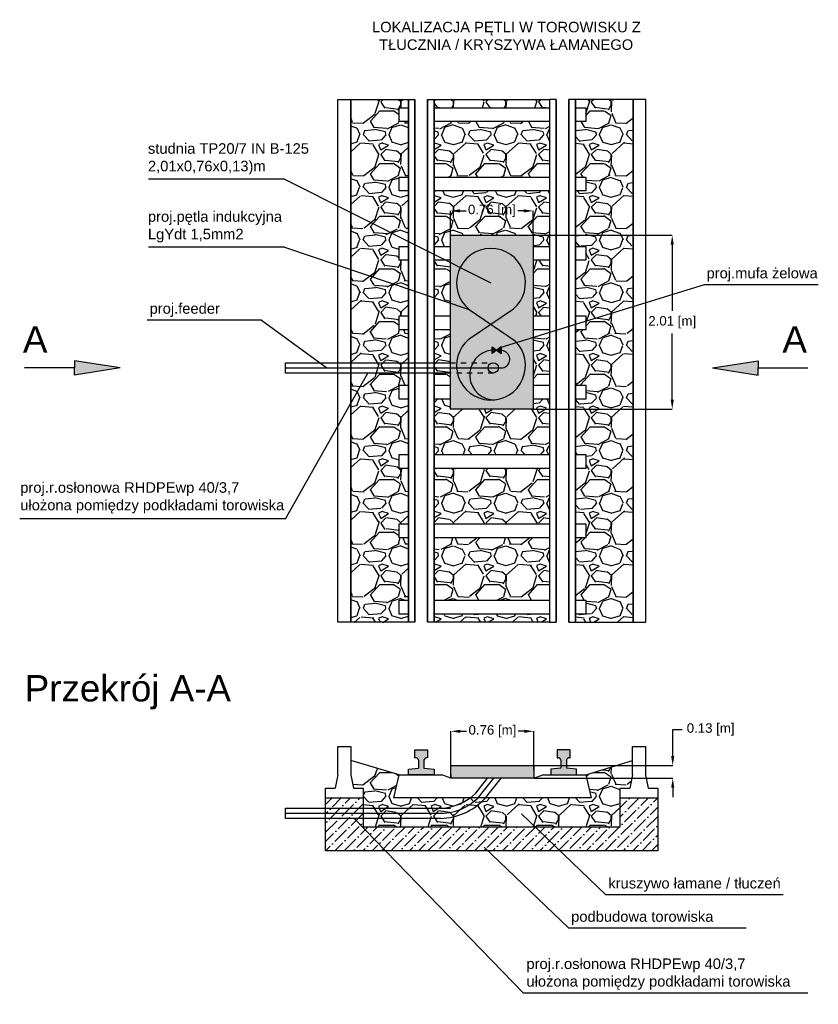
# Model space of a CAD drawing. Header units: metres. Extents: x 7499993 to 7500093, y 5790100 to 5790119.
# Tile 2 of 4: x 7500030 to 7500045, y 5790100 to 5790119. Entities that reach past the tile are written whole.
import ezdxf

# ---------------------------------------------------------------- set-up
doc = ezdxf.new("R2010")
doc.units = ezdxf.units.M
doc.header["$MEASUREMENT"] = 0
doc.linetypes.add('DASHED2', pattern=[0.375, 0.25, -0.125])
doc.layers.add('GTS - detekcja dla pojazdów', color=7, linetype='Continuous', lineweight=30)
doc.layers.add('GTS PE - studnie', color=7, linetype='Continuous')
doc.styles.get("Standard").update_dxf_attribs({"font": 'arial.ttf'})
doc.dimstyles.get("Standard").update_dxf_attribs({"dimtxt": 0.18, "dimasz": 0.18, "dimexe": 0.18, "dimexo": 0.0625, "dimgap": 0.09, "dimtad": 0, "dimtih": 1, "dimtoh": 1, "dimdec": 4, "dimzin": 0, "dimdsep": 46, "dimtxsty": 'Standard', "dimcen": 0.09, "dimadec": 0, "dimazin": 0, "dimtfac": 1, "dimtdec": 4, "dimtofl": 0, "dimtmove": 0, "dimatfit": 3, "dimfxl": 1, "dimtolj": 1, "dimtzin": 0, "dimarcsym": 0})
pattern_1 = [(228.012787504, (8.728126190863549, 1), (-8.000000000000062, -9.000000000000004), [0.134536, -13.3190880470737]), (184.969740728, (8.638126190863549, 0.9), (11.99999999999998, 1.000000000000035), [0.230868, -22.85592476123]), (132.510447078, (8.40812619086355, 0.88), (10.00000000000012, -10.99999999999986), [0.162788, -16.1160325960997]), (267.273689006, (8.01812619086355, 0.63), (1.000000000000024, 20.00000000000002), [0.2102379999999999, -20.81355804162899]), (292.833654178, (8.00812619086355, 0.42), (-4.999999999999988, 12.00000000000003), [0.2061549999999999, -20.40937312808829]), (357.273689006, (8.08812619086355, 0.23), (-20.00000000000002, 1.000000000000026), [0.2102379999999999, -20.81355804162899]), (37.6942404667, (8.298126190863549, 0.22), (-13, -9.999999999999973), [0.278029, -27.524848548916]), (72.2553283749, (8.51812619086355, 0.39), (7.000000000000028, 22), [0.2624879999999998, -25.98632149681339]), (121.429565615, (8.59812619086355, 0.64), (-8.00000000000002, 12.99999999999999), [0.21095, -20.884073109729]), (175.236358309, (8.48812619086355, 0.82), (10.99999999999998, -1.000000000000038), [0.240832, -11.8007625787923]), (222.397437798, (8.24812619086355, 0.84), (-11.99999999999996, -10.99999999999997), [0.311448, -30.8333750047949]), (138.814074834, (9.00812619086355, 0.62), (-7.000000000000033, 6), [0.106301, -10.52384481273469]), (171.46923439, (8.92812619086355, 0.69), (13, -1.999999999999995), [0.202237, -20.021511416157]), (225, (8.728126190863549, 0.72), (-1.110223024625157e-16, -0.9999999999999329), [0.141421, -1.2727925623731]), (203.198590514, (8.65812619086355, 0.84), (4.999999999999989, 1.999999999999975), [0.076158, -7.5396151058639]), (291.801409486, (8.58812619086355, 0.81), (-0.9999999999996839, 3.000000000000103), [0.107703, -5.2774618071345]), (30.96375653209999, (8.62812619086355, 0.71), (3.000000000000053, 1.99999999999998), [0.174929, -5.656022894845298]), (161.565051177, (8.77812619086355, 0.8), (2.000000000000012, -0.9999999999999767), [0.1264909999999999, -3.035786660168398]), (16.389540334, (8.00812619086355, 0.81), (9.999999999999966, 3.000000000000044), [0.1772, -17.5428451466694]), (70.3461759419, (8.17812619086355, 0.86), (-4.00000000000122, -11.0000000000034), [0.148661, -14.717407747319]), (293.198590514, (8.77812619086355, 1), (-1.99999999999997, 4.999999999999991), [0.152315, -7.4634581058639]), (343.610459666, (8.83812619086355, 0.86), (-9.999999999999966, 3.000000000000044), [0.1771999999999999, -17.54284514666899]), (339.44395478, (8.00812619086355, 0.19), (-5.000000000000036, 2.000000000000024), [0.1708799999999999, -8.373123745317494]), (294.775140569, (8.16812619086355, 0.13), (-5.000000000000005, 11), [0.143178, -14.174643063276]), (66.8014094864, (8.78812619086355, 0), (1.999999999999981, 4.99999999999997), [0.152315, -7.4634581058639]), (17.3540246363, (8.84812619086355, 0.14), (-12.99999999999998, -3.999999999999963), [0.167631, -16.59542361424]), (69.44395478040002, (8.298126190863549, 0), (-2.000000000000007, -4.999999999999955), [0.08543999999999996, -8.458563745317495]), (101.309932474, (8.728126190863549, 0), (-0.9999999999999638, 4.000000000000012), [0.05099, -5.0480295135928]), (165.963756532, (8.71812619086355, 0.05), (2.999999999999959, -1.000000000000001), [0.206155, -3.9169506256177]), (186.009005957, (8.51812619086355, 0.1), (10.00000000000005, 0.9999999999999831), [0.19105, -18.9139231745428]), (303.690067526, (8.62812619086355, 0.62), (-0.9999999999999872, 1.999999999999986), [0.1442219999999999, -3.461329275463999]), (353.157226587, (8.708126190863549, 0.5), (17.00000000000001, -2.000000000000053), [0.251794, -24.9275626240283]), (60.9453959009, (8.958126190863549, 0.47), (-3.999999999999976, -6.999999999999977), [0.102956, -10.192674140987]), (90, (9.00812619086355, 0.56), (-0.9999999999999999, 1), [0.06, -0.94]), (120.256437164, (8.49812619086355, 0.13), (4.000000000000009, -7.000000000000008), [0.138924, -13.7535199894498]), (48.01278750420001, (8.42812619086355, 0.25), (8, 8.999999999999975), [0.269072, -13.1845520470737]), (0, (8.60812619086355, 0.45), (1, 1), [0.26, -0.74]), (325.3048464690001, (8.86812619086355, 0.45), (10.00000000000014, -6.999999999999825), [0.1581139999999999, -15.65327430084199]), (254.054604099, (8.99812619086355, 0.36), (-1.000000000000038, -4.000000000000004), [0.145602, -7.1345078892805]), (207.645975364, (8.958126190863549, 0.22), (-18.99999999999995, -10.00000000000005), [0.237065, -23.4694741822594]), (175.42607874, (8.74812619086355, 0.11), (-12.99999999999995, 1.000000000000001), [0.250799, -24.8290734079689])]

# ---------------------------------------------------------------- blocks, each defined once
blk = doc.blocks.new('*D5')
at = {"layer": 'GTS PE - studnie', "color": 0, "lineweight": -2, "transparency": 16777216}
for p, q in [((7500037.958658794, 5790115.095114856), (7500037.958658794, 5790115.558072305)), ((7500038.138658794, 5790115.558072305), (7500038.255403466, 5790115.558072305)), ((7500039.353853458, 5790115.558072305), (7500039.237108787, 5790115.558072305)), ((7500039.533853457, 5790115.095114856), (7500039.533853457, 5790115.558072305))]:
    blk.add_line(p, q, dxfattribs=at)
at = {"layer": 'GTS PE - studnie', "color": 0, "lineweight": -3, "transparency": 16777216}
for points in [[(7500038.138658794, 5790115.588072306), (7500038.138658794, 5790115.528072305), (7500037.958658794, 5790115.558072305)], [(7500039.353853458, 5790115.588072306), (7500039.353853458, 5790115.528072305), (7500039.533853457, 5790115.558072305)]]:
    blk.add_solid(points, dxfattribs=at)
at = {"layer": 'GTS PE - studnie', "color": 0, "lineweight": -3, "transparency": 16777216, "insert": (7500038.746256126, 5790115.558072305), "char_height": 0.18, "attachment_point": 5}
blk.add_mtext('\\A1;0.76 [m]', dxfattribs=at)
blk = doc.blocks.new('*D6')
at = {"layer": 'GTS PE - studnie', "color": 0, "lineweight": -2, "transparency": 16777216}
for p, q in [((7500039.550499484, 5790115.095114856), (7500042.173318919, 5790115.095114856)), ((7500042.173318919, 5790114.915114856), (7500042.173318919, 5790113.657820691)), ((7500042.173318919, 5790111.969817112), (7500042.173318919, 5790113.227111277)), ((7500039.533853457, 5790111.789817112), (7500042.173318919, 5790111.789817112))]:
    blk.add_line(p, q, dxfattribs=at)
at = {"layer": 'GTS PE - studnie', "color": 0, "lineweight": -3, "transparency": 16777216}
for points in [[(7500042.143318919, 5790114.915114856), (7500042.203318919, 5790114.915114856), (7500042.173318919, 5790115.095114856)], [(7500042.143318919, 5790111.969817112), (7500042.203318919, 5790111.969817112), (7500042.173318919, 5790111.789817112)]]:
    blk.add_solid(points, dxfattribs=at)
at = {"layer": 'GTS PE - studnie', "color": 0, "lineweight": -3, "transparency": 16777216, "insert": (7500042.173318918, 5790113.442465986), "char_height": 0.18, "attachment_point": 5}
blk.add_mtext('\\A1;2.01 [m]', dxfattribs=at)
blk = doc.blocks.new('*D7')
at = {"layer": 'GTS PE - studnie', "color": 0, "lineweight": -2, "transparency": 16777216}
for p, q in [((7500037.969641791, 5790104.932234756), (7500037.969641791, 5790105.670183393)), ((7500038.14964179, 5790105.670183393), (7500038.266386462, 5790105.670183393)), ((7500039.364836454, 5790105.670183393), (7500039.248091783, 5790105.670183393)), ((7500039.544836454, 5790104.932234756), (7500039.544836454, 5790105.670183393))]:
    blk.add_line(p, q, dxfattribs=at)
at = {"layer": 'GTS PE - studnie', "color": 0, "lineweight": -3, "transparency": 16777216}
for points in [[(7500038.14964179, 5790105.700183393), (7500038.14964179, 5790105.640183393), (7500037.969641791, 5790105.670183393)], [(7500039.364836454, 5790105.700183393), (7500039.364836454, 5790105.640183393), (7500039.544836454, 5790105.670183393)]]:
    blk.add_solid(points, dxfattribs=at)
at = {"layer": 'GTS PE - studnie', "color": 0, "lineweight": -3, "transparency": 16777216, "insert": (7500038.757239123, 5790105.670183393), "char_height": 0.18, "attachment_point": 5}
blk.add_mtext('\\A1;0.76 [m]', dxfattribs=at)
blk = doc.blocks.new('*D8')
at = {"layer": 'GTS PE - studnie', "color": 0, "lineweight": -2, "transparency": 16777216}
for p, q in [((7500042.182426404, 5790105.199724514), (7500042.182426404, 5790105.705120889)), ((7500042.182426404, 5790105.705120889), (7500042.362426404, 5790105.705120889)), ((7500039.544836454, 5790105.019724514), (7500042.182426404, 5790105.019724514)), ((7500039.544836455, 5790104.778119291), (7500042.182426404, 5790104.778119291)), ((7500042.182426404, 5790104.598119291), (7500042.182426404, 5790104.418119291))]:
    blk.add_line(p, q, dxfattribs=at)
at = {"layer": 'GTS PE - studnie', "color": 0, "lineweight": -3, "transparency": 16777216}
for points in [[(7500042.152426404, 5790105.199724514), (7500042.212426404, 5790105.199724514), (7500042.182426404, 5790105.019724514)], [(7500042.152426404, 5790104.598119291), (7500042.212426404, 5790104.598119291), (7500042.182426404, 5790104.778119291)]]:
    blk.add_solid(points, dxfattribs=at)
at = {"layer": 'GTS PE - studnie', "color": 0, "lineweight": -3, "transparency": 16777216, "insert": (7500042.903279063, 5790105.70512089), "char_height": 0.18, "attachment_point": 5}
blk.add_mtext('\\A1;0.13 [m]', dxfattribs=at)

msp = doc.modelspace()

# ---------------------------------------------------------------- hatches: boundary and pattern name
at = {"layer": 'GTS PE - studnie', "lineweight": -3}
h = msp.add_hatch(dxfattribs=at)
h.set_pattern_fill('GRAVEL', color=256)
h.set_pattern_definition(pattern_1)
h.paths.add_polyline_path([(7500041.428588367, 5790117.675204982), (7500040.332655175, 5790117.675204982), (7500040.332655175, 5790117.518232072), (7500040.531663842, 5790117.518232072), (7500040.531663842, 5790117.253852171), (7500040.332655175, 5790117.253852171), (7500040.332655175, 5790116.200528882), (7500040.531663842, 5790116.200528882), (7500040.531663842, 5790115.936148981), (7500040.332655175, 5790115.936148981), (7500040.332655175, 5790114.882825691), (7500040.531663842, 5790114.882825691), (7500040.531663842, 5790114.61844579), (7500040.332655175, 5790114.61844579), (7500040.332655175, 5790113.565122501), (7500040.531663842, 5790113.565122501), (7500040.531663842, 5790113.3007426), (7500040.332655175, 5790113.3007426), (7500040.332655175, 5790112.247419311), (7500040.531663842, 5790112.247419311), (7500040.531663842, 5790111.98303941), (7500040.332655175, 5790111.98303941), (7500040.332655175, 5790110.92971612), (7500040.531663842, 5790110.92971612), (7500040.531663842, 5790110.66533622), (7500040.332655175, 5790110.66533622), (7500040.332655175, 5790109.61201293), (7500040.531663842, 5790109.61201293), (7500040.531663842, 5790109.347633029), (7500040.332655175, 5790109.347633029), (7500040.332655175, 5790108.16211979), (7500040.531663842, 5790108.16211979), (7500040.531663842, 5790107.897739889), (7500040.332655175, 5790107.897739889), (7500040.332655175, 5790107.744231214), (7500041.428588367, 5790107.744231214)])
h.paths.add_polyline_path([(7500037.159857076, 5790117.253852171), (7500036.982814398, 5790117.253852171), (7500036.982814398, 5790117.518232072), (7500037.159857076, 5790117.518232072), (7500037.159857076, 5790117.675204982), (7500036.063923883, 5790117.675204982), (7500036.063923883, 5790107.744231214), (7500037.159857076, 5790107.744231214), (7500037.159857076, 5790107.897739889), (7500036.982814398, 5790107.897739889), (7500036.982814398, 5790108.16211979), (7500037.159857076, 5790108.16211979), (7500037.159857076, 5790109.347633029), (7500036.982814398, 5790109.347633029), (7500036.982814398, 5790109.61201293), (7500037.159857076, 5790109.61201293), (7500037.159857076, 5790110.66533622), (7500036.982814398, 5790110.66533622), (7500036.982814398, 5790110.92971612), (7500037.159857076, 5790110.92971612), (7500037.159857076, 5790111.98303941), (7500036.982814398, 5790111.98303941), (7500036.982814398, 5790112.247419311), (7500037.159857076, 5790112.247419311), (7500037.159857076, 5790113.3007426), (7500036.982814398, 5790113.3007426), (7500036.982814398, 5790113.565122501), (7500037.159857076, 5790113.565122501), (7500037.159857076, 5790114.61844579), (7500036.982814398, 5790114.61844579), (7500036.982814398, 5790114.882825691), (7500037.159857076, 5790114.882825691), (7500037.159857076, 5790115.936148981), (7500036.982814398, 5790115.936148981), (7500036.982814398, 5790116.200528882), (7500037.159857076, 5790116.200528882)])
h = msp.add_hatch(dxfattribs=at)
h.set_pattern_fill('GRAVEL', color=256)
h.set_pattern_definition(pattern_1)
h.paths.add_polyline_path([(7500039.84450283, 5790117.675204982), (7500037.64800942, 5790117.675204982), (7500037.64800942, 5790117.518232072), (7500039.84450283, 5790117.518232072)])
h = msp.add_hatch(dxfattribs=at)
h.set_pattern_fill('GRAVEL', color=256)
h.set_pattern_definition(pattern_1)
h.paths.add_polyline_path([(7500039.84450283, 5790117.253852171), (7500037.64800942, 5790117.253852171), (7500037.64800942, 5790116.200528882), (7500039.84450283, 5790116.200528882)])
h = msp.add_hatch(dxfattribs=at)
h.set_pattern_fill('GRAVEL', color=256)
h.set_pattern_definition(pattern_1)
h.paths.add_polyline_path([(7500039.84450283, 5790115.936148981), (7500037.64800942, 5790115.936148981), (7500037.64800942, 5790114.882825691), (7500037.958658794, 5790114.882825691), (7500037.958658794, 5790115.095114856), (7500039.533853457, 5790115.095114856), (7500039.533853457, 5790114.882825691), (7500039.84450283, 5790114.882825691)])
h.paths.add_polyline_path([(7500038.249966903, 5790115.394770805), (7500039.248438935, 5790115.394770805), (7500039.248438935, 5790115.765698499), (7500038.249966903, 5790115.765698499)], flags=24)
h = msp.add_hatch(color=21, dxfattribs=at)
h.dxf.hatch_style = 1
h.paths.add_polyline_path([(7500037.958658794, 5790115.095114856), (7500039.533853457, 5790115.095114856), (7500039.533853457, 5790111.789817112), (7500037.958658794, 5790111.789817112)])
h = msp.add_hatch(dxfattribs=at)
h.set_pattern_fill('GRAVEL', color=256)
h.set_pattern_definition(pattern_1)
h.paths.add_polyline_path([(7500037.64800942, 5790113.907764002), (7500037.958658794, 5790113.80281831), (7500037.958658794, 5790114.576851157), (7500037.875833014, 5790114.61844579), (7500037.64800942, 5790114.61844579)])
h = msp.add_hatch(dxfattribs=at)
h.set_pattern_fill('GRAVEL', color=256)
h.set_pattern_definition(pattern_1)
h.paths.add_polyline_path([(7500039.84450283, 5790114.61844579), (7500039.533853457, 5790114.61844579), (7500039.533853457, 5790113.565122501), (7500039.84450283, 5790113.565122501)])
h = msp.add_hatch(dxfattribs=at)
h.set_pattern_fill('GRAVEL', color=256)
h.set_pattern_definition(pattern_1)
h.paths.add_polyline_path([(7500037.958658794, 5790113.3007426), (7500037.64800942, 5790113.3007426), (7500037.64800942, 5790112.247419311), (7500037.958658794, 5790112.247419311)])
h = msp.add_hatch(dxfattribs=at)
h.set_pattern_fill('GRAVEL', color=256)
h.set_pattern_definition(pattern_1)
h.paths.add_polyline_path([(7500039.533853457, 5790112.247419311), (7500039.84450283, 5790112.247419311), (7500039.84450283, 5790113.245326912), (7500039.533853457, 5790113.149364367)])
h = msp.add_hatch(color=256, dxfattribs=at)
h.dxf.hatch_style = 1
h.paths.add_polyline_path([(7500038.754978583, 5790112.973405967), (7500038.926399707, 5790112.850294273), (7500038.926399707, 5790112.973405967), (7500038.754978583, 5790112.850294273)])
h = msp.add_hatch(color=256, dxfattribs=at)
h.dxf.hatch_style = 1
h.paths.add_polyline_path([(7500030.81455508, 5790112.710999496), (7500030.814555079, 5790112.57513423), (7500030.814555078, 5790112.439268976), (7500031.682971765, 5790112.57513423)])
h = msp.add_hatch(color=256, dxfattribs=at)
h.dxf.hatch_style = 1
h.paths.add_polyline_path([(7500043.804396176, 5790112.710999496), (7500043.804396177, 5790112.57513423), (7500043.804396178, 5790112.439268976), (7500042.93597949, 5790112.57513423)])
h = msp.add_hatch(dxfattribs=at)
h.set_pattern_fill('GRAVEL', color=256)
h.set_pattern_definition(pattern_1)
h.paths.add_polyline_path([(7500039.84450283, 5790111.98303941), (7500039.533853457, 5790111.98303941), (7500039.533853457, 5790111.789817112), (7500037.958658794, 5790111.789817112), (7500037.958658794, 5790111.98303941), (7500037.64800942, 5790111.98303941), (7500037.64800942, 5790110.92971612), (7500039.84450283, 5790110.92971612)])
h = msp.add_hatch(dxfattribs=at)
h.set_pattern_fill('GRAVEL', color=256)
h.set_pattern_definition(pattern_1)
h.paths.add_polyline_path([(7500039.84450283, 5790110.66533622), (7500037.64800942, 5790110.66533622), (7500037.64800942, 5790109.61201293), (7500039.84450283, 5790109.61201293)])
h = msp.add_hatch(dxfattribs=at)
h.set_pattern_fill('GRAVEL', color=256)
h.set_pattern_definition(pattern_1)
h.paths.add_polyline_path([(7500039.84450283, 5790109.347633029), (7500037.64800942, 5790109.347633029), (7500037.64800942, 5790108.16211979), (7500039.84450283, 5790108.16211979)])
h = msp.add_hatch(dxfattribs=at)
h.set_pattern_fill('GRAVEL', color=256)
h.set_pattern_definition(pattern_1)
h.paths.add_polyline_path([(7500039.84450283, 5790107.897739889), (7500037.64800942, 5790107.897739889), (7500037.64800942, 5790107.744231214), (7500039.84450283, 5790107.744231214)])
h = msp.add_hatch(color=256, dxfattribs=at)
h.dxf.hatch_style = 1
h.paths.add_polyline_path([(7500037.513210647, 5790105.169486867), (7500037.525971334, 5790105.169486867), (7500037.525971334, 5790105.31767334), (7500037.281895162, 5790105.31767334), (7500037.281895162, 5790105.169486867), (7500037.287033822, 5790105.169486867, -0.3760013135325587), (7500037.35074993, 5790105.120358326), (7500037.35074993, 5790104.970868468), (7500037.159857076, 5790104.948330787), (7500037.159857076, 5790104.845752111), (7500037.64800942, 5790104.845752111), (7500037.64800942, 5790104.948330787), (7500037.457116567, 5790104.970868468), (7500037.457116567, 5790105.096736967, -0.4534869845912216)])
h = msp.add_hatch(color=256, dxfattribs=at)
h.dxf.hatch_style = 1
h.paths.add_polyline_path([(7500040.057361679, 5790105.120358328), (7500040.057361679, 5790104.970868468), (7500039.866468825, 5790104.948330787), (7500039.866468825, 5790104.845752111), (7500040.35462117, 5790104.845752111), (7500040.35462117, 5790104.948330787), (7500040.163728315, 5790104.970868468), (7500040.163728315, 5790105.096736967, -0.4534869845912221), (7500040.219822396, 5790105.169486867), (7500040.232583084, 5790105.169486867), (7500040.232583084, 5790105.31767334), (7500039.988506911, 5790105.31767334), (7500039.988506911, 5790105.169486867), (7500039.993645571, 5790105.169486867, -0.3760013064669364)])
h = msp.add_hatch(dxfattribs=at)
h.set_pattern_fill('GRAVEL', color=256)
h.set_pattern_definition([(228.012787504, (8.728126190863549, -0.5670262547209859), (-8.000000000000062, -9.000000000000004), [0.134536, -13.3190880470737]), (184.969740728, (8.638126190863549, -0.6670262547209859), (11.99999999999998, 1.000000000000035), [0.230868, -22.85592476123]), (132.510447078, (8.40812619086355, -0.6870262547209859), (10.00000000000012, -10.99999999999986), [0.162788, -16.1160325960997]), (267.273689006, (8.01812619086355, -0.9370262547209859), (1.000000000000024, 20.00000000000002), [0.2102379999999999, -20.81355804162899]), (292.833654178, (8.00812619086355, -1.147026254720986), (-4.999999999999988, 12.00000000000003), [0.2061549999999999, -20.40937312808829]), (357.273689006, (8.08812619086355, -1.337026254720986), (-20.00000000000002, 1.000000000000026), [0.2102379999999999, -20.81355804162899]), (37.6942404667, (8.298126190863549, -1.347026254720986), (-13, -9.999999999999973), [0.278029, -27.524848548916]), (72.2553283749, (8.51812619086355, -1.177026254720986), (7.000000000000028, 22), [0.2624879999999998, -25.98632149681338]), (121.429565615, (8.59812619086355, -0.9270262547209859), (-8.00000000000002, 12.99999999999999), [0.21095, -20.884073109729]), (175.236358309, (8.48812619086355, -0.7470262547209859), (10.99999999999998, -1.000000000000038), [0.240832, -11.8007625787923]), (222.397437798, (8.24812619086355, -0.7270262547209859), (-11.99999999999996, -10.99999999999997), [0.311448, -30.8333750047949]), (138.814074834, (9.00812619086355, -0.9470262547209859), (-7.000000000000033, 6), [0.1063009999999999, -10.52384481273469]), (171.46923439, (8.92812619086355, -0.8770262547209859), (13, -1.999999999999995), [0.202237, -20.021511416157]), (225, (8.728126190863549, -0.8470262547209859), (-1.110223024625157e-16, -0.9999999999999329), [0.141421, -1.2727925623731]), (203.198590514, (8.65812619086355, -0.7270262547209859), (4.999999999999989, 1.999999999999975), [0.076158, -7.5396151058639]), (291.801409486, (8.58812619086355, -0.7570262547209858), (-0.9999999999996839, 3.000000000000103), [0.107703, -5.2774618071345]), (30.96375653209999, (8.62812619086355, -0.8570262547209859), (3.000000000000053, 1.99999999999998), [0.174929, -5.656022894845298]), (161.565051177, (8.77812619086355, -0.7670262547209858), (2.000000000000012, -0.9999999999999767), [0.1264909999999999, -3.035786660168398]), (16.389540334, (8.00812619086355, -0.7570262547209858), (9.999999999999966, 3.000000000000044), [0.1772, -17.5428451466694]), (70.3461759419, (8.17812619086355, -0.7070262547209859), (-4.00000000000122, -11.0000000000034), [0.148661, -14.717407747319]), (293.198590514, (8.77812619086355, -0.5670262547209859), (-1.99999999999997, 4.999999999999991), [0.152315, -7.4634581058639]), (343.610459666, (8.83812619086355, -0.7070262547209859), (-9.999999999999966, 3.000000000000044), [0.1771999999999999, -17.54284514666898]), (339.44395478, (8.00812619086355, -1.377026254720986), (-5.000000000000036, 2.000000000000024), [0.1708799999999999, -8.373123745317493]), (294.775140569, (8.16812619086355, -1.437026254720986), (-5.000000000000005, 11), [0.143178, -14.174643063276]), (66.8014094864, (8.78812619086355, -1.567026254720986), (1.999999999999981, 4.99999999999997), [0.152315, -7.4634581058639]), (17.3540246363, (8.84812619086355, -1.427026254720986), (-12.99999999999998, -3.999999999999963), [0.167631, -16.59542361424]), (69.44395478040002, (8.298126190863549, -1.567026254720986), (-2.000000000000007, -4.999999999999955), [0.08543999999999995, -8.458563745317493]), (101.309932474, (8.728126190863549, -1.567026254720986), (-0.9999999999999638, 4.000000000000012), [0.05099, -5.0480295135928]), (165.963756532, (8.71812619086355, -1.517026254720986), (2.999999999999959, -1.000000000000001), [0.206155, -3.9169506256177]), (186.009005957, (8.51812619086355, -1.467026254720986), (10.00000000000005, 0.9999999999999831), [0.19105, -18.9139231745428]), (303.690067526, (8.62812619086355, -0.9470262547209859), (-0.9999999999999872, 1.999999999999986), [0.1442219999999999, -3.461329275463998]), (353.157226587, (8.708126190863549, -1.067026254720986), (17.00000000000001, -2.000000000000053), [0.251794, -24.9275626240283]), (60.9453959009, (8.958126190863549, -1.097026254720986), (-3.999999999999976, -6.999999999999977), [0.102956, -10.192674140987]), (90, (9.00812619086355, -1.007026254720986), (-0.9999999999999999, 1), [0.06, -0.94]), (120.256437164, (8.49812619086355, -1.437026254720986), (4.000000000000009, -7.000000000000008), [0.138924, -13.7535199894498]), (48.01278750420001, (8.42812619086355, -1.317026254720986), (8, 8.999999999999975), [0.269072, -13.1845520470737]), (0, (8.60812619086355, -1.117026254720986), (1, 1), [0.26, -0.74]), (325.3048464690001, (8.86812619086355, -1.117026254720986), (10.00000000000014, -6.999999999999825), [0.1581139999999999, -15.65327430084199]), (254.054604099, (8.99812619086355, -1.207026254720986), (-1.000000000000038, -4.000000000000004), [0.145602, -7.1345078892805]), (207.645975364, (8.958126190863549, -1.347026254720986), (-18.99999999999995, -10.00000000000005), [0.237065, -23.4694741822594]), (175.42607874, (8.74812619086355, -1.457026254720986), (-12.99999999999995, 1.000000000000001), [0.250799, -24.8290734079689])])
h.paths.add_polyline_path([(7500041.182697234, 5790104.405029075), (7500041.182697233, 5790104.5890062), (7500041.365900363, 5790104.5890062), (7500041.418668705, 5790104.8452118), (7500041.418668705, 5790105.113125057), (7500040.531663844, 5790104.845752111), (7500040.631663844, 5790104.405029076), (7500036.8828144, 5790104.405029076), (7500036.9828144, 5790104.845752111), (7500036.065187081, 5790105.113125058), (7500036.065187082, 5790104.845211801), (7500036.117955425, 5790104.5890062), (7500036.298808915, 5790104.589006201), (7500036.298808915, 5790104.405029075), (7500036.298808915, 5790103.856565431), (7500041.182697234, 5790103.856565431)])
h = msp.add_hatch(color=21, dxfattribs=at)
h.dxf.hatch_style = 1
h.paths.add_polyline_path([(7500039.544836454, 5790104.778119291), (7500039.544836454, 5790105.019724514), (7500037.969641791, 5790105.019724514), (7500037.969641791, 5790104.778119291)])
h = msp.add_hatch(dxfattribs=at)
h.set_pattern_fill('ANSI36', color=256)
h.set_pattern_definition([(45, (8.00812619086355, -1.567026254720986), (0.06629126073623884, 0.2430679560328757), [0.3125, -0.0625, 0, -0.0625])])
h.paths.add_polyline_path([(7500035.58387624, 5790103.402456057), (7500041.897629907, 5790103.402456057), (7500041.897629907, 5790104.405029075), (7500041.182697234, 5790104.405029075), (7500041.182697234, 5790103.856565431), (7500036.298808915, 5790103.856565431), (7500036.298808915, 5790104.405029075), (7500035.58387624, 5790104.405029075)])

# ---------------------------------------------------------------- linework, layer by layer
for p, q in [((7500034.807779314, 5790116.159204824), (7500032.223438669, 5790116.159204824)), ((7500034.807779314, 5790116.159204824), (7500038.729869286, 5790114.189553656)), ((7500034.807779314, 5790114.867269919), (7500032.223438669, 5790114.867269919)), ((7500034.807779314, 5790114.867269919), (7500038.316536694, 5790113.681917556)), ((7500042.779887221, 5790114.152095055), (7500038.897826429, 5790112.952889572)), ((7500044.948691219, 5790114.152095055), (7500042.779887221, 5790114.152095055)), ((7500034.366725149, 5790113.480249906), (7500032.19792115, 5790113.480249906)), ((7500034.366725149, 5790113.480249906), (7500035.614120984, 5790112.57513423)), ((7500038.754978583, 5790112.973405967), (7500038.926399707, 5790112.850294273)), ((7500038.926399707, 5790112.973405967), (7500038.754978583, 5790112.850294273)), ((7500031.682971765, 5790112.57513423), (7500030.81455508, 5790112.710999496)), ((7500030.81455508, 5790112.710999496), (7500030.814555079, 5790112.575134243)), ((7500042.93597949, 5790112.57513423), (7500043.804396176, 5790112.710999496)), ((7500043.804396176, 5790112.710999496), (7500043.804396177, 5790112.575134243)), ((7500031.682971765, 5790112.57513423), (7500030.814555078, 5790112.439268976)), ((7500030.814555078, 5790112.439268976), (7500030.814555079, 5790112.57513423)), ((7500042.93597949, 5790112.57513423), (7500043.804396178, 5790112.439268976)), ((7500043.804396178, 5790112.439268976), (7500043.804396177, 5790112.57513423)), ((7500034.82571099, 5790109.710158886), (7500036.392268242, 5790112.47709586)), ((7500034.82571099, 5790109.710158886), (7500029.775600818, 5790109.710158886)), ((7500035.819847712, 5790105.381038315), (7500036.06518708, 5790105.381038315)), ((7500035.819847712, 5790104.8452118), (7500035.819847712, 5790105.381038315)), ((7500036.06518708, 5790105.381038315), (7500036.065187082, 5790104.845211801)), ((7500041.418668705, 5790105.381038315), (7500041.664008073, 5790105.381038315)), ((7500041.418668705, 5790104.8452118), (7500041.418668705, 5790105.381038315)), ((7500041.664008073, 5790105.381038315), (7500041.664008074, 5790104.845211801)), ((7500036.9828144, 5790104.845752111), (7500036.065187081, 5790105.113125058)), ((7500037.35074993, 5790105.120358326), (7500037.35074993, 5790104.970868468)), ((7500037.457116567, 5790105.120358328), (7500037.457116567, 5790104.970868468)), ((7500040.057361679, 5790105.120358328), (7500040.057361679, 5790104.970868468)), ((7500040.163728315, 5790105.120358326), (7500040.163728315, 5790104.970868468)), ((7500040.531663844, 5790104.845752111), (7500041.418668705, 5790105.113125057)), ((7500035.819847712, 5790104.8452118), (7500035.76707937, 5790104.5890062)), ((7500036.065187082, 5790104.845211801), (7500036.117955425, 5790104.589006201)), ((7500036.8828144, 5790104.405029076), (7500036.9828144, 5790104.845752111)), ((7500036.9828144, 5790104.845752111), (7500037.797032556, 5790104.845752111)), ((7500037.969641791, 5790104.778119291), (7500037.797032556, 5790104.845752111)), ((7500037.969641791, 5790104.845752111), (7500037.969641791, 5790104.778119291)), ((7500039.544836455, 5790104.778119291), (7500039.71744569, 5790104.845752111)), ((7500039.71744569, 5790104.845752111), (7500040.531663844, 5790104.845752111)), ((7500040.531663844, 5790104.845752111), (7500040.631663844, 5790104.405029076)), ((7500041.418668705, 5790104.8452118), (7500041.365900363, 5790104.5890062)), ((7500041.664008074, 5790104.845211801), (7500041.716776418, 5790104.589006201)), ((7500038.439944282, 5790104.493507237), (7500038.666317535, 5790104.778119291)), ((7500038.916852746, 5790104.778119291), (7500038.602628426, 5790104.383054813)), ((7500035.58387624, 5790104.405029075), (7500035.58387624, 5790104.5890062)), ((7500035.58387624, 5790104.5890062), (7500035.767079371, 5790104.5890062)), ((7500036.117955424, 5790104.5890062), (7500036.298808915, 5790104.589006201)), ((7500036.298808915, 5790104.589006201), (7500036.298808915, 5790104.405029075)), ((7500041.182697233, 5790104.405029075), (7500041.182697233, 5790104.5890062)), ((7500041.182697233, 5790104.5890062), (7500041.365900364, 5790104.5890062)), ((7500041.716776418, 5790104.5890062), (7500041.897629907, 5790104.589006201)), ((7500041.897629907, 5790104.589006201), (7500041.897629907, 5790104.405029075)), ((7500035.58387624, 5790104.405029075), (7500036.298808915, 5790104.405029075)), ((7500035.58387624, 5790103.402456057), (7500035.58387624, 5790104.405029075)), ((7500036.298808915, 5790104.405029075), (7500036.298808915, 5790103.856565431)), ((7500040.631663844, 5790104.405029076), (7500036.8828144, 5790104.405029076)), ((7500041.182697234, 5790103.856565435), (7500041.182697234, 5790104.405029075)), ((7500041.182697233, 5790104.405029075), (7500041.897629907, 5790104.405029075)), ((7500041.897629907, 5790104.405029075), (7500041.897629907, 5790103.402456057)), ((7500034.825877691, 5790104.014102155), (7500034.825877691, 5790104.210178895)), ((7500034.825877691, 5790104.210178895), (7500037.958658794, 5790104.210178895)), ((7500040.912958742, 5790102.560725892), (7500039.306953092, 5790104.104263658)), ((7500037.776810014, 5790104.014102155), (7500034.825877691, 5790104.014102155)), ((7500039.348181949, 5790100.698565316), (7500036.132043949, 5790104.014102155)), ((7500036.298808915, 5790103.856565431), (7500041.182697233, 5790103.856565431)), ((7500041.897629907, 5790103.402456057), (7500035.58387624, 5790103.402456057)), ((7500040.207404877, 5790101.928302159), (7500038.601399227, 5790103.471839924)), ((7500044.28267428, 5790102.560725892), (7500040.912958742, 5790102.560725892)), ((7500043.577120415, 5790101.928302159), (7500040.207404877, 5790101.928302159)), ((7500044.748682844, 5790100.698565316), (7500039.348181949, 5790100.698565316))]:
    msp.add_line(p, q, dxfattribs=at)
at = {"layer": 'GTS PE - studnie', "lineweight": 30}
for p, q in [((7500038.316536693, 5790113.681917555), (7500039.186980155, 5790113.087047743)), ((7500030.814555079, 5790112.575134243), (7500029.869595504, 5790112.57513423)), ((7500034.825877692, 5790112.57513423), (7500038.954233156, 5790112.57513423)), ((7500043.804396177, 5790112.575134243), (7500044.749355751, 5790112.57513423)), ((7500038.558963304, 5790104.493507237), (7500038.785336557, 5790104.778119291)), ((7500034.825877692, 5790104.112140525), (7500037.780827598, 5790104.112140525))]:
    msp.add_line(p, q, dxfattribs=at)
at = {"layer": 'GTS PE - studnie', "lineweight": -3}
for points in [[(7500035.81984771, 5790117.675204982), (7500036.063923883, 5790117.675204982), (7500036.063923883, 5790107.744231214), (7500035.81984771, 5790107.744231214)], [(7500036.063923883, 5790117.675204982), (7500037.159857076, 5790117.675204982), (7500037.159857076, 5790107.744231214), (7500036.063923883, 5790107.744231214)], [(7500037.159857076, 5790117.675204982), (7500037.281895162, 5790117.675204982), (7500037.281895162, 5790107.744231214), (7500037.159857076, 5790107.744231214)], [(7500037.525971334, 5790117.675204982), (7500037.64800942, 5790117.675204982), (7500037.64800942, 5790107.744231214), (7500037.525971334, 5790107.744231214)], [(7500037.64800942, 5790117.675204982), (7500039.844502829, 5790117.675204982), (7500039.844502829, 5790107.744231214), (7500037.64800942, 5790107.744231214)], [(7500039.966540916, 5790117.675204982), (7500039.84450283, 5790117.675204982), (7500039.84450283, 5790107.744231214), (7500039.966540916, 5790107.744231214)], [(7500040.332655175, 5790117.675204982), (7500040.210617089, 5790117.675204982), (7500040.210617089, 5790107.744231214), (7500040.332655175, 5790107.744231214)], [(7500041.428588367, 5790117.675204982), (7500040.332655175, 5790117.675204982), (7500040.332655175, 5790107.744231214), (7500041.428588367, 5790107.744231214)], [(7500041.67266454, 5790117.675204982), (7500041.428588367, 5790117.675204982), (7500041.428588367, 5790107.744231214), (7500041.67266454, 5790107.744231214)]]:
    msp.add_lwpolyline(points, close=True, dxfattribs=at)
for points in [[(7500037.281895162, 5790107.744231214), (7500037.281895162, 5790117.675204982)], [(7500037.525971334, 5790117.675204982), (7500037.525971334, 5790107.744231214)], [(7500039.966540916, 5790117.675204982), (7500039.966540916, 5790107.744231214)], [(7500040.210617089, 5790107.744231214), (7500040.210617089, 5790117.675204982)], [(7500038.754978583, 5790112.850294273), (7500038.754978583, 5790112.973405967)], [(7500038.926399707, 5790112.973405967), (7500038.926399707, 5790112.850294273)], [(7500037.958658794, 5790112.47709586), (7500034.825877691, 5790112.47709586), (7500034.825877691, 5790112.6731726), (7500037.958658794, 5790112.6731726)], [(7500037.159857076, 5790110.66533622), (7500036.982814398, 5790110.66533622), (7500036.982814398, 5790110.92971612), (7500037.159857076, 5790110.92971612)], [(7500037.294655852, 5790105.169486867), (7500037.281895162, 5790105.169486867), (7500037.281895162, 5790105.31767334), (7500037.525971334, 5790105.31767334), (7500037.525971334, 5790105.169486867), (7500037.513210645, 5790105.169486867)], [(7500040.219822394, 5790105.169486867), (7500040.232583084, 5790105.169486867), (7500040.232583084, 5790105.31767334), (7500039.988506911, 5790105.31767334), (7500039.988506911, 5790105.169486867), (7500040.001267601, 5790105.169486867)], [(7500037.457116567, 5790104.970868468), (7500037.457116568, 5790104.970868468), (7500037.64800942, 5790104.948330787), (7500037.64800942, 5790104.845752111), (7500037.159857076, 5790104.845752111), (7500037.159857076, 5790104.948330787), (7500037.35074993, 5790104.970868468)], [(7500040.057361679, 5790104.970868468), (7500040.057361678, 5790104.970868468), (7500039.866468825, 5790104.948330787), (7500039.866468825, 5790104.845752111), (7500040.35462117, 5790104.845752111), (7500040.35462117, 5790104.948330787), (7500040.163728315, 5790104.970868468)]]:
    msp.add_lwpolyline(points, dxfattribs=at)
at = {"layer": 'GTS PE - studnie', "lineweight": 30}
for points in [[(7500037.159857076, 5790117.253852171), (7500036.982814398, 5790117.253852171), (7500036.982814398, 5790117.518232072), (7500037.159857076, 5790117.518232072)], [(7500037.64800942, 5790117.518232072), (7500039.84450283, 5790117.518232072)], [(7500040.332655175, 5790117.518232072), (7500040.531663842, 5790117.518232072), (7500040.531663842, 5790117.253852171), (7500040.332655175, 5790117.253852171)], [(7500039.84450283, 5790117.253852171), (7500037.64800942, 5790117.253852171)], [(7500037.159857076, 5790115.936148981), (7500036.982814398, 5790115.936148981), (7500036.982814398, 5790116.200528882), (7500037.159857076, 5790116.200528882)], [(7500037.64800942, 5790116.200528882), (7500039.84450283, 5790116.200528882)], [(7500040.332655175, 5790116.200528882), (7500040.531663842, 5790116.200528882), (7500040.531663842, 5790115.936148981), (7500040.332655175, 5790115.936148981)], [(7500039.84450283, 5790115.936148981), (7500037.64800942, 5790115.936148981)], [(7500037.159857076, 5790114.61844579), (7500036.982814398, 5790114.61844579), (7500036.982814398, 5790114.882825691), (7500037.159857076, 5790114.882825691)], [(7500037.64800942, 5790114.882825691), (7500037.958658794, 5790114.882825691)], [(7500039.533853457, 5790114.882825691), (7500039.84450283, 5790114.882825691)], [(7500040.332655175, 5790114.882825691), (7500040.531663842, 5790114.882825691), (7500040.531663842, 5790114.61844579), (7500040.332655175, 5790114.61844579)], [(7500037.958658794, 5790114.61844579), (7500037.64800942, 5790114.61844579)], [(7500039.84450283, 5790114.61844579), (7500039.533853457, 5790114.61844579)], [(7500037.159857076, 5790113.3007426), (7500036.982814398, 5790113.3007426), (7500036.982814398, 5790113.565122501), (7500037.159857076, 5790113.565122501)], [(7500037.64800942, 5790113.565122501), (7500037.958658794, 5790113.565122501)], [(7500039.533853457, 5790113.565122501), (7500039.84450283, 5790113.565122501)], [(7500040.332655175, 5790113.565122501), (7500040.531663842, 5790113.565122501), (7500040.531663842, 5790113.3007426), (7500040.332655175, 5790113.3007426)], [(7500037.958658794, 5790113.3007426), (7500037.64800942, 5790113.3007426)], [(7500039.84450283, 5790113.3007426), (7500039.533853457, 5790113.3007426)], [(7500037.159857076, 5790111.98303941), (7500036.982814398, 5790111.98303941), (7500036.982814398, 5790112.247419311), (7500037.159857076, 5790112.247419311)], [(7500037.64800942, 5790112.247419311), (7500037.958658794, 5790112.247419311)], [(7500039.533853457, 5790112.247419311), (7500039.84450283, 5790112.247419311)], [(7500040.332655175, 5790112.247419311), (7500040.531663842, 5790112.247419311), (7500040.531663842, 5790111.98303941), (7500040.332655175, 5790111.98303941)], [(7500037.958658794, 5790111.98303941), (7500037.64800942, 5790111.98303941)], [(7500039.84450283, 5790111.98303941), (7500039.533853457, 5790111.98303941)], [(7500037.159857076, 5790110.66533622), (7500036.982814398, 5790110.66533622), (7500036.982814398, 5790110.92971612), (7500037.159857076, 5790110.92971612)], [(7500037.64800942, 5790110.92971612), (7500039.84450283, 5790110.92971612)], [(7500037.64800942, 5790110.92971612), (7500039.84450283, 5790110.92971612)], [(7500040.332655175, 5790110.92971612), (7500040.531663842, 5790110.92971612), (7500040.531663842, 5790110.66533622), (7500040.332655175, 5790110.66533622)], [(7500039.84450283, 5790110.66533622), (7500037.64800942, 5790110.66533622)], [(7500039.84450283, 5790110.66533622), (7500037.64800942, 5790110.66533622)], [(7500037.159857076, 5790109.347633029), (7500036.982814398, 5790109.347633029), (7500036.982814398, 5790109.61201293), (7500037.159857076, 5790109.61201293)], [(7500037.64800942, 5790109.61201293), (7500039.84450283, 5790109.61201293)], [(7500040.332655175, 5790109.61201293), (7500040.531663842, 5790109.61201293), (7500040.531663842, 5790109.347633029), (7500040.332655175, 5790109.347633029)], [(7500039.84450283, 5790109.347633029), (7500037.64800942, 5790109.347633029)], [(7500037.159857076, 5790107.897739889), (7500036.982814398, 5790107.897739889), (7500036.982814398, 5790108.16211979), (7500037.159857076, 5790108.16211979)], [(7500037.64800942, 5790108.16211979), (7500039.84450283, 5790108.16211979)], [(7500040.332655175, 5790108.16211979), (7500040.531663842, 5790108.16211979), (7500040.531663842, 5790107.897739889), (7500040.332655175, 5790107.897739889)], [(7500039.84450283, 5790107.897739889), (7500037.64800942, 5790107.897739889)]]:
    msp.add_lwpolyline(points, dxfattribs=at)
for points in [[(7500037.958658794, 5790115.095114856), (7500039.533853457, 5790115.095114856), (7500039.533853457, 5790111.789817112), (7500037.958658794, 5790111.789817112)], [(7500037.969641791, 5790105.019724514), (7500039.544836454, 5790105.019724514), (7500039.544836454, 5790104.778119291), (7500037.969641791, 5790104.778119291)]]:
    msp.add_lwpolyline(points, close=True, dxfattribs=at)
msp.add_lwpolyline([(7500038.31636675, 5790113.125943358), (7500039.15734088, 5790113.693765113, 2.750404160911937), (7500038.316536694, 5790113.681917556)], format="xyb", dxfattribs=at)
at = {"layer": 'GTS PE - studnie', "linetype": 'DASHED2', "lineweight": -3, "ltscale": 0.1}
for points in [[(7500037.958658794, 5790112.6731726), (7500038.773216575, 5790112.6731726)], [(7500038.773216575, 5790112.47709586), (7500037.958658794, 5790112.47709586)]]:
    msp.add_lwpolyline(points, dxfattribs=at)
at = {"layer": 'GTS PE - studnie', "lineweight": -3}
msp.add_circle((7500038.773216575, 5790112.57513423), 0.09803836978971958, dxfattribs=at)
at = {"layer": 'GTS PE - studnie', "lineweight": 30}
for centre, radius, start, end in [((7500038.729869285, 5790112.618445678), 0.6546283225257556, 129.1727008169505, 45.71119605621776), ((7500038.795975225, 5790112.440968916), 0.4712152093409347, 96.22554870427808, 273.3634012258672), ((7500038.815157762, 5790112.203801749), 0.7090951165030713, 77.62038325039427, 95.68824285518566), ((7500038.921338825, 5790112.737358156), 0.1655253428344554, 281.4625189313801, 73.9224378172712), ((7500037.767306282, 5790105.124261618), 1.012211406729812, 270.765390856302, 321.4538423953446)]:
    msp.add_arc(centre, radius, start, end, dxfattribs=at)
at = {"layer": 'GTS PE - studnie', "lineweight": -3}
for centre, radius, start, end in [((7500037.290844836, 5790105.108547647), 0.0610582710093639, 11.1531939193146, 86.42149976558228), ((7500037.517021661, 5790105.108547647), 0.0610582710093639, 93.57850020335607, 168.8468060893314), ((7500039.997456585, 5790105.108547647), 0.0610582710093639, 11.15319390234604, 86.42149979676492), ((7500040.223633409, 5790105.108547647), 0.0610582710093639, 93.57850020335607, 168.8468060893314), ((7500037.730315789, 5790105.236701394), 1.027574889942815, 272.5933217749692, 313.6764885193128), ((7500037.737845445, 5790105.209997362), 1.196529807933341, 271.866146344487, 316.2813754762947)]:
    msp.add_arc(centre, radius, start, end, dxfattribs=at)

# ---------------------------------------------------------------- texts
at = {"layer": 'GTS - detekcja dla pojazdów', "attachment_point": 1}
for s, width, insert, char_height in [('\\pi0.087945;LOKALIZACJA PĘTLI W TOROWISKU Z \\P\\pi0.22348;TŁUCZNIA / KRYSZYWA ŁAMANEGO', 5.255972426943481, (7500036.381255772, 5790119.149992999), 0.2), ('studnia TP20/7 IN B-125\\P2,01x0,76x0,13)m', 3.379139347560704, (7500032.21235842, 5790116.842909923), 0.2), ('proj.pętla indukcyjna\\PLgYdt 1,5mm2', 3.379139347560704, (7500032.21235842, 5790115.550975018), 0.2), ('proj.mufa żelowa', 2.350572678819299, (7500042.82569644, 5790114.475549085), 0.2), ('proj.feeder', 2.350572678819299, (7500032.24373037, 5790113.803703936), 0.2), ('A', 0.5972658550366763, (7500029.836730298, 5790113.366739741), 0.5), ('A', 0.5972658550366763, (7500044.267004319, 5790113.366739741), 0.5), ('\\A1;proj.r.osłonowa RHDPEwp 40/3,7\\Pułożona pomiędzy podkładami torowiska', 5.177939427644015, (7500029.786592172, 5790110.402347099), 0.2), ('Przekrój A-A', 4.091119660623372, (7500029.871152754, 5790106.738062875), 0.5), ('kruszywo łamane / tłuczeń', 3.429655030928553, (7500040.958767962, 5790102.884179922), 0.2), ('podbudowa torowiska', 3.429655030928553, (7500040.253214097, 5790102.251756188), 0.2), ('\\A1;proj.r.osłonowa RHDPEwp 40/3,7\\Pułożona pomiędzy podkładami torowiska', 5.345736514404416, (7500039.40294633, 5790101.354150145), 0.2)]:
    msp.add_mtext_dynamic_manual_height_columns(s, width=width, gutter_width=1, heights=[0], dxfattribs=dict(at, insert=insert, char_height=char_height))

# ---------------------------------------------------------------- dimensions: what is measured, and where the dimension line sits
at = {"layer": 'GTS PE - studnie', "lineweight": -3}
dim = msp.add_linear_dim(base=(7500039.533853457, 5790115.558072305), p1=(7500037.958658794, 5790115.095114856), p2=(7500039.533853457, 5790115.095114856), text='0.76 [m]', dimstyle='Standard', override={"dimtxt": 0.18, "dimexe": 0, "dimexo": 0, "dimgap": 0.05, "dimdec": 2, "dimdle": 0}, dxfattribs=at)
dim.commit()
dim.dimension.update_dxf_attribs({"geometry": '*D5', "text_midpoint": (7500038.746256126, 5790115.558072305)})
dim = msp.add_linear_dim(base=(7500042.173318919, 5790111.789817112), p1=(7500039.550499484, 5790115.095114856), p2=(7500039.533853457, 5790111.789817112), angle=90, text='2.01 [m]', dimstyle='Standard', override={"dimexe": 0, "dimexo": 0, "dimgap": 0.1}, dxfattribs=at)
dim.commit()
dim.dimension.update_dxf_attribs({"geometry": '*D6', "text_midpoint": (7500042.173318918, 5790113.442465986)})
dim = msp.add_linear_dim(base=(7500039.544836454, 5790105.670183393), p1=(7500037.969641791, 5790104.932234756), p2=(7500039.544836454, 5790104.932234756), text='0.76 [m]', dimstyle='Standard', override={"dimexe": 0, "dimexo": 0, "dimgap": 0.05, "dimdec": 2}, dxfattribs=at)
dim.commit()
dim.dimension.update_dxf_attribs({"geometry": '*D7', "text_midpoint": (7500038.757239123, 5790105.670183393), "dimtype": 160})
dim = msp.add_linear_dim(base=(7500042.182426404, 5790104.778119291), p1=(7500039.544836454, 5790105.019724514), p2=(7500039.544836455, 5790104.778119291), angle=90, text='0.13 [m]', dimstyle='Standard', override={"dimexe": 0, "dimexo": 0, "dimgap": 0.1}, dxfattribs=at)
dim.commit()
dim.dimension.update_dxf_attribs({"geometry": '*D8', "text_midpoint": (7500042.903279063, 5790105.70512089), "dimtype": 160})

doc.saveas('drawing.dxf')
